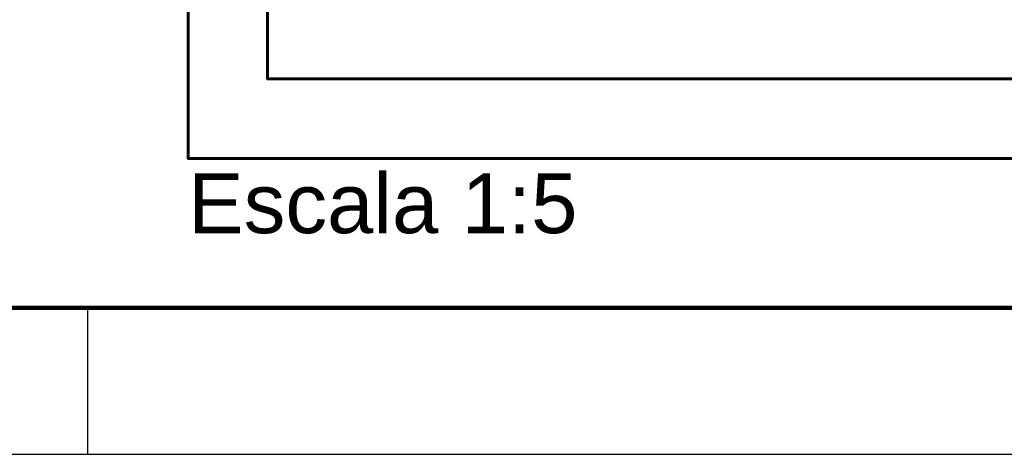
# Model space of a CAD drawing. Extents: x 5066 to 9756, y -2696 to -1109.
# Tile 9 of 248: x 9421.93 to 9426.63, y -2695.2 to -2693.12. Entities that reach past the tile are written whole.
import ezdxf

# ---------------------------------------------------------------- set-up
doc = ezdxf.new("R2010")
doc.units = 0
doc.header["$MEASUREMENT"] = 0
doc.linetypes.add('NULL', pattern=[0])
doc.layers.add('DI-Paredes quadro executivo', color=7, linetype='CONTINUOUS', lineweight=60)
doc.layers.add('DI-Títulos', color=3, linetype='CONTINUOUS', lineweight=9)
doc.layers.add('Prancha', color=1, linetype='CONTINUOUS')
doc.styles.add('Arial', font='arial.ttf')

# ---------------------------------------------------------------- blocks, each defined once
blk = doc.blocks.new('Folha A0')
at = {"layer": 'Prancha', "color": 4, "lineweight": 100}
blk.add_line((-0.7, 0.7), (-117.3, 0.7), dxfattribs=at)
at = {"layer": 'Prancha', "color": 1}
blk.add_line((-64.75, 0), (-64.75, 0.7), dxfattribs=at)
blk.add_lwpolyline([(-119.8, 0), (0, 0), (0, 84.1), (-119.8, 84.1)], close=True, dxfattribs=at)

msp = doc.modelspace()

# ---------------------------------------------------------------- linework, layer by layer
at = {"layer": 'DI-Paredes quadro executivo'}
for points in [[(9422.7335, -2684.2865), (9431.2835, -2684.2865), (9431.2835, -2693.7865), (9422.7335, -2693.7865), (9422.7335, -2684.2865)], [(9423.1135, -2684.6665), (9430.9035, -2684.6665), (9430.9035, -2693.4065), (9423.1135, -2693.4065), (9423.1135, -2684.6665)]]:
    msp.add_lwpolyline(points, dxfattribs=at)

# ---------------------------------------------------------------- block references
at = {"layer": 'Prancha'}
msp.add_blockref('Folha A0', (9487.0056, -2695.1996), dxfattribs=at)

# ---------------------------------------------------------------- texts
at = {"layer": 'DI-Títulos', "linetype": 'NULL', "insert": (9422.7335, -2694.1475), "char_height": 0.285, "width": 3.726208, "attachment_point": 7, "line_spacing_factor": 0.6, "style": 'Arial'}
msp.add_mtext('Escala 1:5', dxfattribs=at)

doc.saveas('drawing.dxf')
